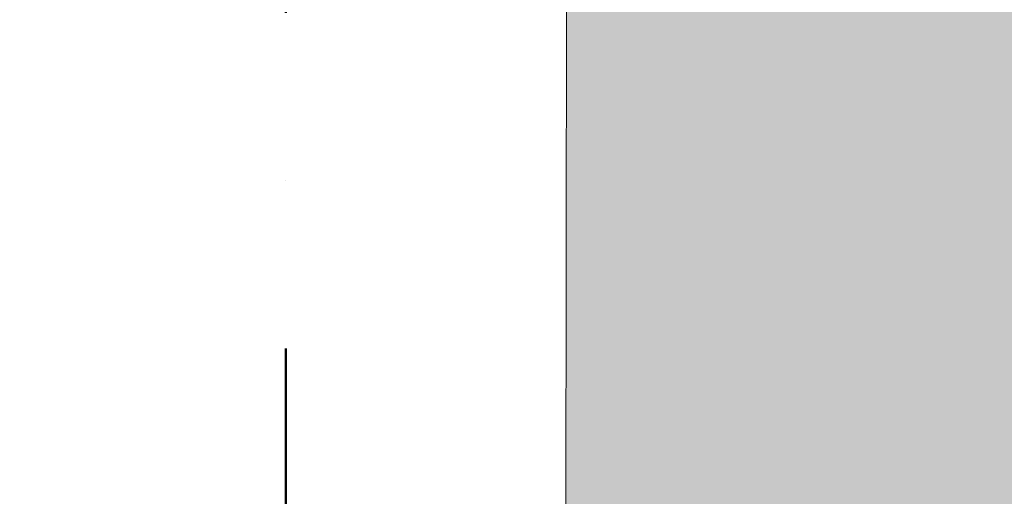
# Model space of a CAD drawing. Header units: millimetres. Extents: x -40968 to 13979, y -19284 to 4746.
# Tile 113 of 256: x -4212 to -3178, y -12997 to -12496. Entities that reach past the tile are written whole.
import ezdxf

# ---------------------------------------------------------------- set-up
doc = ezdxf.new("R2010")
doc.units = ezdxf.units.MM
doc.header["$MEASUREMENT"] = 0
doc.linetypes.add('Punto & Rayas', pattern=[670.277762, 317.5, -176.388889, 0, -176.388874])
doc.layers.add('01_2D_Ambit_Pluma_Nº__242', color=7, linetype='Continuous', lineweight=50, true_color=0xfb0013)
doc.layers.add('Nuevo_14_PAV_Soft Light Grey 0554_Pluma_Nº__245', color=7, linetype='Continuous', lineweight=13, true_color=0xe8e8e8)
doc.layers.add('Nuevo_14_PAV_Soft Light Grey 0554', color=7, linetype='Continuous')

# ---------------------------------------------------------------- blocks, each defined once
blk = doc.blocks.new('Forjado_1_1', base_point=(-23046.8, -1194.1))
at = {"layer": 'Nuevo_14_PAV_Soft Light Grey 0554_Pluma_Nº__245', "linetype": 'Continuous', "lineweight": 0, "true_color": 0xe8e8e8}
h = blk.add_hatch(color=254, dxfattribs=at)
h.paths.add_polyline_path([(-23046.8, -1194.1), (-1631.1, -1193.6), (-1631.1, -6939), (-1556.1, -6939), (-1556.1, -7504), (-1616.3, -7504), (-1616, -11936), (-1564.9, -11936), (-1564.9, -12492), (-2024.1, -12492), (-2024.1, -12339), (-6997.4, -12339), (-6997.4, -12392), (-3637.7, -12392), (-3638.9, -13690.7), (-3644.9, -17131), (428.2, -17131), (428.9, -16789), (778.9, -16789), (778.3, -17143), (2622.9, -17145.8), (2623, -17079.8), (3389.9, -17081), (3389.6, -17277), (5489.8, -17280.2), (5489.8, -17141.5), (5763.9, -17141.5), (5763.9, -16739), (6378.9, -16739), (6378.9, -12489), (5778.9, -12489), (5779.7, -11938.9), (6782.1, -11938.8), (6782.1, -9207.4), (6082.1, -9207.4), (6016.1, -7505), (6016.1, -9073.4), (2073.4, -9073.4), (2073.4, -5267.3), (5998.9, -5267.3), (5998.9, -1709), (5884.9, -968), (7332.1, -968), (7332.1, 1999.6), (-28277.4, 1999.6), (-23028.4, 1969)])
h.paths.add_polyline_path([(492.9, -5267.3), (1951.4, -5267.3), (1951.4, -9073.4), (492.9, -9073.4)], flags=0)
at = {"layer": 'Nuevo_14_PAV_Soft Light Grey 0554_Pluma_Nº__245', "color": 254, "linetype": 'Continuous', "lineweight": 13, "true_color": 0xe8e8e8, "flags": 128}
blk.add_lwpolyline([(428.2, -17131), (-3644.9, -17131), (-3638.9, -13690.7), (-3637.7, -12392), (-6997.4, -12392), (-6997.4, -12339), (-2024.1, -12339), (-2024.1, -12492), (-1564.9, -12492), (-1564.9, -11936), (-1616, -11936), (-1616.3, -7504), (-1556.1, -7504), (-1556.1, -6939), (-1631.1, -6939), (-1631.1, -1193.6), (-23046.8, -1194.1)], dxfattribs=at)

msp = doc.modelspace()

# ---------------------------------------------------------------- linework, layer by layer
at = {"layer": '01_2D_Ambit_Pluma_Nº__242', "color": 1, "linetype": 'Punto & Rayas', "lineweight": 50, "true_color": 0xfb0013, "flags": 128}
msp.add_lwpolyline([(-28500, 1816.8), (-28500, 4745.9), (7879.6, 4745.9), (7879.6, -1396.9), (6474.1, -1396.9), (6474.1, -11392.7), (6916.3, -11392.7), (6916.3, -17756.6), (-3932.3, -17756.6), (-3932.3, -11834.9), (-2447.9, -11834.9), (-2447.9, -2249.6), (-23311.2, -2249.6), (-23311.2, 1816.8)], close=True, dxfattribs=at)

# ---------------------------------------------------------------- block references
at = {"layer": 'Nuevo_14_PAV_Soft Light Grey 0554', "color": 254, "linetype": 'Continuous', "lineweight": 13, "true_color": 0xe8e8e8}
msp.add_blockref('Forjado_1_1', (-23046.8, -1194.1), dxfattribs=at)

doc.saveas('drawing.dxf')
